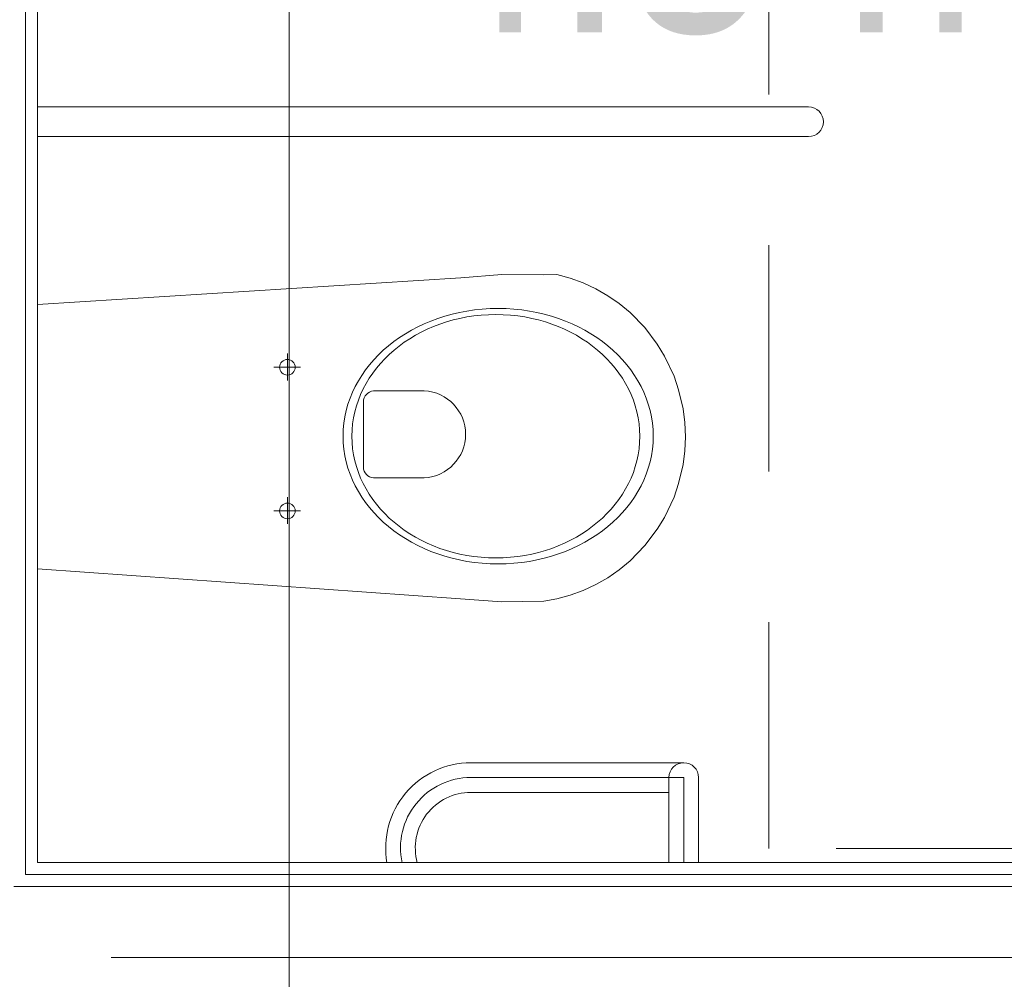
# Model space of a CAD drawing. Header units: centimetres. Extents: x -2424 to 1783, y 5 to 2907.
# Tile 60 of 99: x 559 to 663, y 1004 to 1105. Entities that reach past the tile are written whole.
import ezdxf

# ---------------------------------------------------------------- set-up
doc = ezdxf.new("R2010")
doc.units = ezdxf.units.CM
for name, pattern in [('Długa kreska', [142.875, 95.25, -47.625]), ('Oś', [222.25, 127, -31.75, 31.75, -31.75]), ('Ponad', [39.688, 23.813, -15.875])]:
    doc.linetypes.add(name, pattern=pattern)
for name, color, linetype, lineweight in [('A-AREA-IDEN', 2, 'Continuous', 13), ('A-DETL', 90, 'Continuous', 9), ('A-FLOR-OVHD', 1, 'Ponad', 9), ('A-WALL', 113, 'Continuous', 13), ('A-WALL-FNSH', 113, 'Continuous', 13), ('P-SANR-FIXT', 6, 'Continuous', 9), ('S-GRID', 1, 'Continuous', 13)]:
    doc.layers.add(name, color=color, linetype=linetype, lineweight=lineweight)
doc.styles.add('Arial_11', font='arial.ttf', dxfattribs={"width": 0.85, "height": 23})

msp = doc.modelspace()

# ---------------------------------------------------------------- linework, layer by layer
at = {"layer": 'A-DETL', "color": 251, "linetype": 'Długa kreska', "lineweight": 9}
msp.add_line((1235.38, 1005.83), (294.38, 1005.83), dxfattribs=at)
at = {"layer": 'A-FLOR-OVHD', "color": 251, "lineweight": 9}
for p, q in [((637.87, 1017.33), (637.87, 1167.33)), ((787.87, 1017.33), (637.87, 1017.33))]:
    msp.add_line(p, q, dxfattribs=at)
at = {"layer": 'A-WALL', "color": 251, "lineweight": 9}
for p, q in [((559.63, 1173.58), (559.63, 1014.58)), ((851.63, 1014.58), (559.63, 1014.58)), ((558.38, 1013.33), (852.88, 1013.33))]:
    msp.add_line(p, q, dxfattribs=at)
at = {"layer": 'A-WALL-FNSH', "color": 251, "lineweight": 9}
for p, q in [((560.88, 1015.83), (560.88, 1172.33)), ((850.38, 1015.83), (560.88, 1015.83))]:
    msp.add_line(p, q, dxfattribs=at)
at = {"layer": 'P-SANR-FIXT', "color": 251, "lineweight": 9}
for p, q in [((642.07, 1095.38), (560.88, 1095.38)), ((642.07, 1092.26), (560.88, 1092.26)), ((605.44, 1077.4), (560.88, 1074.58)), ((609.76, 1077.75), (605.44, 1077.4)), ((614.2, 1077.7), (609.76, 1077.75)), ((615.56, 1077.74), (614.2, 1077.7)), ((616.97, 1077.36), (615.56, 1077.74)), ((618.34, 1076.86), (616.97, 1077.36)), ((619.66, 1076.24), (618.34, 1076.86)), ((620.93, 1075.51), (619.66, 1076.24)), ((622.13, 1074.68), (620.93, 1075.51)), ((623.27, 1073.75), (622.13, 1074.68)), ((624.83, 1072.15), (623.27, 1073.75)), ((626.14, 1070.42), (624.83, 1072.15)), ((626.91, 1069.16), (626.14, 1070.42)), ((587.19, 1066.6), (587.19, 1069.42)), ((627.93, 1067.05), (626.91, 1069.16)), ((585.78, 1067.98), (588.57, 1067.98)), ((628.39, 1065.62), (627.93, 1067.05)), ((601.6, 1065.49), (596.48, 1065.49)), ((628.86, 1063.62), (628.39, 1065.62)), ((595.21, 1064.57), (595.21, 1057.26)), ((629.05, 1062.15), (628.86, 1063.62)), ((629.12, 1060.67), (629.05, 1062.15)), ((629.05, 1059.19), (629.12, 1060.67)), ((628.86, 1057.73), (629.05, 1059.19)), ((628.39, 1055.73), (628.86, 1057.73)), ((596.48, 1056.34), (601.6, 1056.34)), ((627.93, 1054.3), (628.39, 1055.73)), ((587.19, 1051.49), (587.19, 1054.31)), ((626.91, 1052.18), (627.93, 1054.3)), ((585.78, 1052.86), (588.57, 1052.86)), ((626.14, 1050.92), (626.91, 1052.18)), ((624.83, 1049.2), (626.14, 1050.92)), ((623.27, 1047.59), (624.83, 1049.2)), ((622.13, 1046.66), (623.27, 1047.59)), ((560.88, 1046.77), (605.43, 1043.61)), ((620.93, 1045.83), (622.13, 1046.66)), ((618.34, 1044.49), (619.66, 1045.1)), ((619.66, 1045.1), (620.93, 1045.83)), ((616.97, 1043.98), (618.34, 1044.49)), ((605.43, 1043.61), (609.76, 1043.3)), ((609.76, 1043.3), (614.2, 1043.35)), ((614.2, 1043.35), (615.56, 1043.6)), ((615.56, 1043.6), (616.97, 1043.98)), ((606.51, 1026.35), (628.93, 1026.35)), ((606.51, 1024.79), (628.93, 1024.79)), ((627.37, 1015.83), (627.37, 1024.79)), ((628.93, 1024.79), (628.93, 1015.83)), ((630.49, 1024.79), (630.49, 1015.83)), ((606.51, 1023.23), (627.37, 1023.23))]:
    msp.add_line(p, q, dxfattribs=at)
for centre in [(587.19, 1067.98), (587.19, 1052.86)]:
    msp.add_circle(centre, 0.825, dxfattribs=at)
for centre, radius, start, end in [((642.07, 1093.82), 1.56, 270, 90), ((596.36, 1064.32), 1.17, 84.1101, 167.7661), ((601.38, 1060.92), 4.58, 272.8022, 87.1978), ((596.36, 1057.51), 1.17, 192.2339, 275.8899), ((606.51, 1017.38), 8.97, 90, 189.9996), ((628.93, 1024.79), 1.56, 90, 180), ((628.93, 1024.79), 1.56, 0, 90), ((606.51, 1017.38), 7.41, 90, 192.1327), ((606.51, 1017.38), 5.85, 90, 195.4382)]:
    msp.add_arc(centre, radius, start, end, dxfattribs=at)
for centre, major_axis, ratio in [((609.38, 1060.72), (-16.33, 0), 0.823529), ((609.14, 1060.72), (-15.16, 0), 0.845174)]:
    msp.add_ellipse(centre, major_axis=major_axis, ratio=ratio, dxfattribs=at)
at = {"layer": 'S-GRID', "color": 251, "linetype": 'Oś', "lineweight": 9}
msp.add_line((587.38, 2884.27), (587.38, 27.13), dxfattribs=at)

# ---------------------------------------------------------------- texts
at = {"layer": 'A-AREA-IDEN', "color": 251, "lineweight": 9, "style": 'Arial_11', "width": 0.85}
msp.add_text('4.5 m˛', height=23, dxfattribs=at).set_placement((600.04, 1103.24))

doc.saveas('drawing.dxf')
